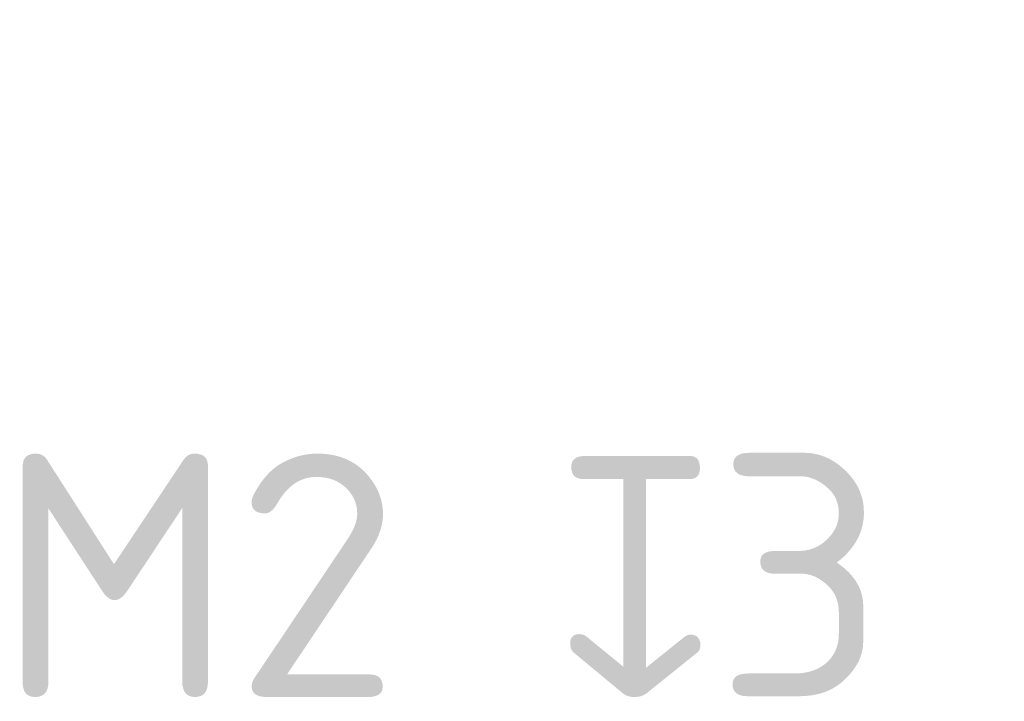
# Model space of a CAD drawing. Header units: millimetres. Extents: x 5 to 415, y 5 to 292.
# Tile 71 of 199: x 133 to 148, y 204 to 214. Entities that reach past the tile are written whole.
import ezdxf

# ---------------------------------------------------------------- set-up
doc = ezdxf.new("R2010")
doc.units = ezdxf.units.MM
doc.layers.add('Symbol (ISO)', color=7, linetype='Continuous', lineweight=25)
doc.styles.add('Notiztext (ISO)', font='isocpeur.ttf')
doc.dimstyles.new('Standard - Methode 1b (ISO)$7', dxfattribs={"dimtxt": 3.5, "dimasz": 2.5, "dimexe": 2, "dimexo": 0, "dimgap": 0.762, "dimtad": 1, "dimtoh": 1, "dimdsep": 46, "dimtxsty": 'Notiztext (ISO)', "dimcen": 0.09, "dimdle": 10, "dimclrd": 256, "dimclre": 256, "dimclrt": 256, "dimazin": 2, "dimtfac": 1, "dimtmove": 0, "dimatfit": 3, "dimfxl": 1, "dimtolj": 1, "dimlwd": -1, "dimlwe": -1, "dimarcsym": 0})

msp = doc.modelspace()

# ---------------------------------------------------------------- texts
at = {"layer": 'Symbol (ISO)', "insert": (126.10914338, 208.01567336), "char_height": 3.4999999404, "width": 21.2239381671, "attachment_point": 1, "style": 'Notiztext (ISO)'}
msp.add_mtext('\\fISOCPEUR|b0|i0;{\\H3.5000;2x M2 }\\fAIGDT|b0|i0;{\\H3.5000;x}\\fISOCPEUR|b0|i0;{\\H3.5000;3}', dxfattribs=at)

# ---------------------------------------------------------------- leaders
at = {"layer": 'Symbol (ISO)', "annotation_type": 0, "has_hookline": 1, "hookline_direction": 0}
for points, text_width in [([(140.53672224, 228.76820409), (164.40586993, 206.97521264), (166.90586993, 206.97521264)], 32.54677955), ([(111.55702997, 225.43683781), (122.84714338, 206.26567339), (125.34714338, 206.26567339)], 20.64677992)]:
    msp.add_leader(points, dimstyle='Standard - Methode 1b (ISO)$7', override={"dimtad": 0}, dxfattribs=dict(at, text_width=text_width))

doc.saveas('drawing.dxf')
